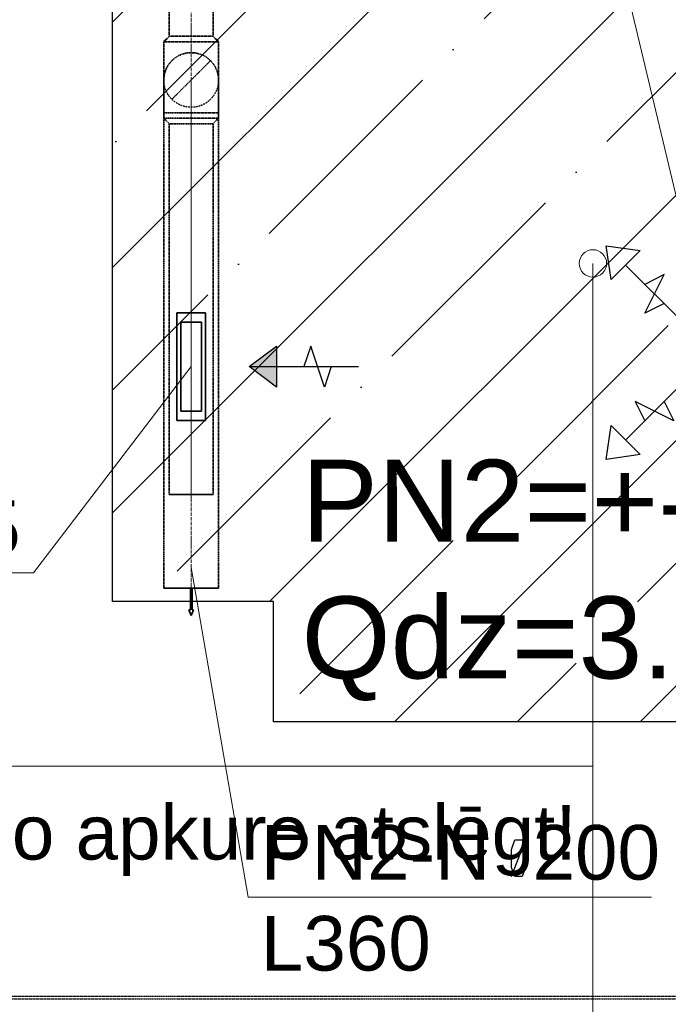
# Model space of a CAD drawing. Header units: millimetres. Extents: x -134161 to 355560, y -27497 to 30328.
# Tile 34 of 95: x -96464 to -94092, y 8181 to 11784. Entities that reach past the tile are written whole.
import ezdxf

# ---------------------------------------------------------------- set-up
doc = ezdxf.new("R2010")
doc.units = ezdxf.units.MM
for name, pattern in [('CenterLine', [17.2, 13, -2, 0.2, -2]), ('HIDDEN', [9.525, 6.35, -3.175]), ('UnderCeiling', [6.7, 4.2, -1, 0.5, -1])]:
    doc.linetypes.add(name, pattern=pattern)
doc.layers.add('AVK-A_uzdevums', color=1, linetype='CONTINUOUS', lineweight=30)
doc.layers.add('AVK-V_uzdevums', color=5, linetype='CONTINUOUS', lineweight=30)
for name, color, linetype in [('Dz1-Atpakalgaita', 7, 'CONTINUOUS'), ('Vent-PN2-N', 7, 'CONTINUOUS'), ('Vent-PN2-N-Iekarta', 7, 'CONTINUOUS'), ('Vent-PN2-N-Plusmas bulta', 7, 'CONTINUOUS'), ('Vent-PN2-N-Teksts-', 7, 'CONTINUOUS'), ('Vent-PN2-P-Plusmas bulta', 7, 'CONTINUOUS'), ('Vent-PN2-P-Teksts-', 7, 'CONTINUOUS')]:
    doc.layers.add(name, color=color, linetype=linetype)
doc.styles.add('Arial', font='arial.ttf', dxfattribs={"height": 187.5})
doc.styles.add('PBL', font='arial.ttf')

# ---------------------------------------------------------------- blocks, each defined once
blk = doc.blocks.new('*U123')
at = {"layer": 'Vent-PN2-N-Teksts-', "color": 7, "linetype": 'Continuous', "lineweight": 15}
for p, q in [((36309.8, 10514.4, 2220), (35733.3, 9760.2, 2220)), ((35733.3, 9760.2, 2220), (33821.8, 9760.2, 2220))]:
    blk.add_line(p, q, dxfattribs=at)
at = {"layer": 'Vent-PN2-N-Teksts-', "color": 7, "linetype": 'Continuous', "lineweight": 25, "style": 'Arial'}
for s, p in [('RGS-0-325-75', (33869.1, 9825.2, 2220)), ('L180', (34466.8, 9488.2, 2220))]:
    blk.add_text(s, height=200, dxfattribs=at).set_placement(p)
blk = doc.blocks.new('*U193')
at = {"layer": 'Vent-PN2-P-Teksts-', "color": 7, "linetype": 'Continuous', "lineweight": 15}
blk.add_line((38218.9, 10566, 2300), (37278.2, 14524.7, 2300), dxfattribs=at)
blk = doc.blocks.new('*U639')
at = {"layer": 'Vent-PN2-P-Plusmas bulta', "color": 7, "linetype": 'Continuous', "lineweight": 25}
for p, q in [((37845.5, 10833.3, 2269), (37827.9, 10957, 2269)), ((37827.9, 10957, 2269), (37951.6, 10939.4, 2269)), ((37845.5, 10833.3, 2269), (37827.9, 10957, 2269)), ((37827.9, 10957, 2269), (37951.6, 10939.4, 2269)), ((38486.2, 10939.4, 2269), (38609.9, 10957, 2269)), ((38486.2, 10939.4, 2269), (38609.9, 10957, 2269)), ((38609.9, 10957, 2269), (38592.3, 10833.3, 2269)), ((38609.9, 10957, 2269), (38592.3, 10833.3, 2269)), ((37951.6, 10939.4, 2269), (37845.5, 10833.3, 2269)), ((38592.3, 10833.3, 2269), (38486.2, 10939.4, 2269)), ((38110.7, 10674.2, 2269), (37898.6, 10886.3, 2269)), ((38327.1, 10674.2, 2269), (38539.2, 10886.3, 2269)), ((37969.3, 10709.5, 2269), (38040, 10851, 2269)), ((38040, 10851, 2269), (37969.3, 10815.6, 2269)), ((38397.8, 10744.9, 2269), (38362.4, 10815.6, 2269)), ((38362.4, 10815.6, 2269), (38503.9, 10744.9, 2269)), ((38503.9, 10744.9, 2269), (38468.5, 10815.6, 2269)), ((38040, 10744.9, 2269), (37969.3, 10709.5, 2269)), ((38110.7, 10457.8, 2269), (37898.6, 10245.7, 2269)), ((38327.1, 10457.8, 2269), (38539.2, 10245.7, 2269)), ((38397.8, 10387.1, 2269), (38468.5, 10422.5, 2269)), ((38468.5, 10422.5, 2269), (38397.8, 10281, 2269)), ((38075.4, 10316.4, 2269), (37933.9, 10387.1, 2269)), ((37933.9, 10387.1, 2269), (37969.3, 10316.4, 2269)), ((38040, 10387.1, 2269), (38075.4, 10316.4, 2269)), ((38397.8, 10281, 2269), (38468.5, 10316.4, 2269)), ((37827.9, 10175, 2269), (37845.5, 10298.7, 2269)), ((37827.9, 10175, 2269), (37845.5, 10298.7, 2269)), ((37845.5, 10298.7, 2269), (37951.6, 10192.6, 2269)), ((38486.2, 10192.6, 2269), (38592.3, 10298.7, 2269)), ((38592.3, 10298.7, 2269), (38609.9, 10175, 2269)), ((38592.3, 10298.7, 2269), (38609.9, 10175, 2269)), ((37951.6, 10192.6, 2269), (37827.9, 10175, 2269)), ((37951.6, 10192.6, 2269), (37827.9, 10175, 2269)), ((38609.9, 10175, 2269), (38486.2, 10192.6, 2269)), ((38609.9, 10175, 2269), (38486.2, 10192.6, 2269))]:
    blk.add_line(p, q, dxfattribs=at)
blk = doc.blocks.new('*U644')
at = {"layer": 'Vent-PN2-N-Plusmas bulta', "linetype": 'Continuous', "lineweight": 25}
blk.add_hatch(color=7, dxfattribs=at).paths.add_polyline_path([(36622.3, 10439.4), (36522.3, 10514.4), (36622.3, 10589.4)], flags=0)
at = {"layer": 'Vent-PN2-N-Plusmas bulta', "color": 7, "linetype": 'Continuous', "lineweight": 25}
for p, q in [((36522.3, 10514.4, 2191), (36622.3, 10589.4, 2191)), ((36747.3, 10589.4, 2191), (36722.3, 10514.4, 2191)), ((36797.3, 10439.4, 2191), (36747.3, 10589.4, 2191)), ((36522.3, 10514.4, 2191), (36922.3, 10514.4, 2191)), ((36622.3, 10439.4, 2191), (36522.3, 10514.4, 2191)), ((36822.3, 10514.4, 2191), (36797.3, 10439.4, 2191))]:
    blk.add_line(p, q, dxfattribs=at)
blk.add_3dface([(36622.3, 10439.4, 2191), (36522.3, 10514.4, 2191), (36622.3, 10589.4, 2191)], dxfattribs=at)
blk = doc.blocks.new('*U646')
at = {"layer": 'Vent-PN2-N-Teksts-', "color": 7, "linetype": 'Continuous', "lineweight": 15}
for p, q in [((36309.8, 9779.5, 2650), (36518, 8573.2, 2650)), ((36518, 8573.2, 2650), (37993.6, 8573.2, 2650))]:
    blk.add_line(p, q, dxfattribs=at)
at = {"layer": 'Vent-PN2-N-Teksts-', "color": 7, "linetype": 'Continuous', "lineweight": 25}
for p, q in [((37480.7, 8748.3, 2650), (37493.2, 8782.6, 2650)), ((37480.7, 8648.9, 2650), (37532.6, 8781.4, 2650)), ((37493.2, 8782.6, 2650), (37520.1, 8782.6, 2650)), ((37520.1, 8782.6, 2650), (37532.6, 8748.3, 2650)), ((37480.7, 8682, 2650), (37480.7, 8748.3, 2650)), ((37532.6, 8748.3, 2650), (37532.6, 8682, 2650)), ((37493.2, 8648.9, 2650), (37480.7, 8682, 2650)), ((37520.1, 8648.9, 2650), (37493.2, 8648.9, 2650)), ((37532.6, 8682, 2650), (37520.1, 8648.9, 2650))]:
    blk.add_line(p, q, dxfattribs=at)
at = {"layer": 'Vent-PN2-N-Teksts-', "color": 7, "linetype": 'Continuous', "lineweight": 25, "style": 'Arial'}
for s, p in [('PN2-N  200', (36564.7, 8637.4, 2650)), ('L360', (36564.7, 8304.6, 2650))]:
    blk.add_text(s, height=200, dxfattribs=at).set_placement(p)
blk = doc.blocks.new('*U664')
at = {"layer": 'Vent-PN2-N', "color": 1, "linetype": 'Continuous', "lineweight": 35}
for p, q in [((36209.8, 9704.1, 2650), (36409.8, 9704.1, 2650)), ((36306.8, 9704.1, 2650), (36306.8, 9624.1, 2650)), ((36312.8, 9704.1, 2650), (36306.8, 9704.1, 2650)), ((36312.8, 9624.1, 2650), (36312.8, 9704.1, 2650)), ((36306.8, 9624.1, 2650), (36300.8, 9624.1, 2650)), ((36300.8, 9624.1, 2650), (36309.8, 9604.1, 2650)), ((36309.8, 9604.1, 2650), (36318.8, 9624.1, 2650)), ((36318.8, 9624.1, 2650), (36312.8, 9624.1, 2650))]:
    blk.add_line(p, q, dxfattribs=at)
blk = doc.blocks.new('*U665')
at = {"layer": 'Vent-PN2-N', "color": 1, "linetype": 'UnderCeiling', "lineweight": 35}
for p, q in [((36209.8, 11443.3, 2650), (36209.8, 9704.1, 2650)), ((36409.8, 11443.3, 2650), (36409.8, 9704.1, 2650))]:
    blk.add_line(p, q, dxfattribs=at)
at = {"layer": 'Vent-PN2-N', "color": 7, "linetype": 'CenterLine', "lineweight": 18}
blk.add_line((36309.8, 11443.3, 2650), (36309.8, 9704.1, 2650), dxfattribs=at)
blk = doc.blocks.new('*U680')
at = {"layer": 'Vent-PN2-N', "color": 1, "linetype": 'UnderCeiling', "lineweight": 35}
for p, q in [((36209.8, 11423.3, 2300), (36229.8, 11403.3, 2300)), ((36409.8, 11423.3, 2300), (36389.8, 11403.3, 2300))]:
    blk.add_line(p, q, dxfattribs=at)
at = {"layer": 'Vent-PN2-N', "color": 7, "linetype": 'CenterLine', "lineweight": 18}
blk.add_line((36309.8, 11423.3, 2300), (36309.8, 11403.3, 2300), dxfattribs=at)
at = {"layer": 'Vent-PN2-N', "color": 1, "linetype": 'UnderCeiling', "lineweight": 35, "extrusion": (0, -1, 0)}
for centre, major_axis in [((36309.8, 11423.3, 2300), (100, 0)), ((36309.8, 11403.3, 2300), (80, 0))]:
    blk.add_ellipse(centre, major_axis=major_axis, ratio=1, start_param=0, end_param=3.141593, dxfattribs=at)
blk = doc.blocks.new('*U681')
at = {"layer": 'Vent-PN2-N', "color": 1, "linetype": 'UnderCeiling', "lineweight": 35}
for p, q in [((36209.8, 11703.3, 2300), (36229.8, 11723.3, 2300)), ((36409.8, 11703.3, 2300), (36389.8, 11723.3, 2300))]:
    blk.add_line(p, q, dxfattribs=at)
at = {"layer": 'Vent-PN2-N', "color": 7, "linetype": 'CenterLine', "lineweight": 18}
blk.add_line((36309.8, 11703.3, 2300), (36309.8, 11723.3, 2300), dxfattribs=at)
at = {"layer": 'Vent-PN2-N', "color": 1, "linetype": 'UnderCeiling', "lineweight": 35, "extrusion": (0, 1, 0)}
for centre, major_axis in [((36309.8, 11723.3, 2300), (-80, 0)), ((36309.8, 11703.3, 2300), (-100, 0))]:
    blk.add_ellipse(centre, major_axis=major_axis, ratio=1, start_param=0, end_param=3.141593, dxfattribs=at)
blk = doc.blocks.new('*U695')
at = {"layer": 'Vent-PN2-N-Iekarta', "color": 1, "linetype": 'Continuous', "lineweight": 35}
for p, q in [((36257.3, 10316.9, 2206), (36257.3, 10711.9, 2206)), ((36257.3, 10711.9, 2206), (36362.3, 10711.9, 2206)), ((36362.3, 10316.9, 2206), (36362.3, 10711.9, 2206)), ((36272.3, 10676.9, 2220.1), (36272.3, 10351.9, 2220.1)), ((36347.3, 10676.9, 2220.1), (36272.3, 10676.9, 2220.1)), ((36347.3, 10351.9, 2220.1), (36347.3, 10676.9, 2220.1)), ((36272.3, 10351.9, 2220.1), (36347.3, 10351.9, 2220.1)), ((36362.3, 10316.9, 2206), (36257.3, 10316.9, 2206))]:
    blk.add_line(p, q, dxfattribs=at)
blk = doc.blocks.new('*U697')
at = {"layer": 'Vent-PN2-N', "color": 7, "linetype": 'UnderCeiling', "lineweight": 18}
blk.add_line((36239.1, 11492.6, 2530), (36380.5, 11634, 2530), dxfattribs=at)
at = {"layer": 'Vent-PN2-N', "color": 1, "linetype": 'UnderCeiling', "lineweight": 35, "extrusion": (0, 0, -1)}
blk.add_ellipse((36309.8, 11563.3, 2530), major_axis=(-100, 0), ratio=1, start_param=0, end_param=3.141593, dxfattribs=at)
at = {"layer": 'Vent-PN2-N', "color": 7, "linetype": 'HIDDEN', "lineweight": -3, "extrusion": (0, 0, -1)}
blk.add_ellipse((36309.8, 11563.3, 2530), major_axis=(100, 0), ratio=1, start_param=0, end_param=3.141593, dxfattribs=at)
at = {"layer": 'Vent-PN2-N', "color": 1, "linetype": 'UnderCeiling', "lineweight": 35, "extrusion": (1, 0, 0)}
for centre in [(36209.8, 11443.3, 2530), (36409.8, 11443.3, 2530)]:
    blk.add_ellipse(centre, major_axis=(0, 120), ratio=1, start_param=0, end_param=1.570796, dxfattribs=at)
at = {"layer": 'Vent-PN2-N', "color": 7, "linetype": 'CenterLine', "lineweight": 18, "extrusion": (1, 0, 0)}
blk.add_ellipse((36309.8, 11443.3, 2530), major_axis=(0, 120), ratio=1, start_param=0, end_param=1.570796, dxfattribs=at)
at = {"layer": 'Vent-PN2-N', "color": 1, "linetype": 'UnderCeiling', "lineweight": 35, "extrusion": (0, -1, 0)}
blk.add_ellipse((36309.8, 11443.3, 2650), major_axis=(100, 0), ratio=1, start_param=0, end_param=3.141593, dxfattribs=at)
blk = doc.blocks.new('*U698')
at = {"layer": 'Vent-PN2-N', "color": 7, "linetype": 'Continuous', "lineweight": -3}
blk.add_line((36309.8, 11563.3, 2470), (36309.8, 11563.3, 2469), dxfattribs=at)
blk = doc.blocks.new('*U699')
at = {"layer": 'Vent-PN2-N', "color": 1, "linetype": 'UnderCeiling', "lineweight": 35}
for p, q in [((36209.8, 11423.3, 2300), (36209.8, 11703.3, 2300)), ((36409.8, 11423.3, 2300), (36409.8, 11703.3, 2300))]:
    blk.add_line(p, q, dxfattribs=at)
at = {"layer": 'Vent-PN2-N', "color": 7, "linetype": 'CenterLine', "lineweight": 18}
blk.add_line((36309.8, 11423.3, 2300), (36309.8, 11703.3, 2300), dxfattribs=at)
blk = doc.blocks.new('*U700')
at = {"layer": 'Vent-PN2-N', "color": 1, "linetype": 'UnderCeiling', "lineweight": 35}
for p, q in [((36229.8, 11403.3, 2300), (36229.8, 10047.1, 2300)), ((36389.8, 11403.3, 2300), (36389.8, 10047.1, 2300))]:
    blk.add_line(p, q, dxfattribs=at)
at = {"layer": 'Vent-PN2-N', "color": 7, "linetype": 'CenterLine', "lineweight": 18}
blk.add_line((36309.8, 11403.3, 2300), (36309.8, 10047.1, 2300), dxfattribs=at)
blk = doc.blocks.new('*U701')
at = {"layer": 'Vent-PN2-N', "color": 1, "linetype": 'Continuous', "lineweight": 35}
blk.add_line((36229.8, 10047.1, 2300), (36389.8, 10047.1, 2300), dxfattribs=at)
blk = doc.blocks.new('*U702')
at = {"layer": 'Vent-PN2-N', "color": 1, "linetype": 'UnderCeiling', "lineweight": 35}
for p, q in [((36229.8, 13079.5, 2300), (36229.8, 11723.3, 2300)), ((36389.8, 13079.5, 2300), (36389.8, 11723.3, 2300))]:
    blk.add_line(p, q, dxfattribs=at)
at = {"layer": 'Vent-PN2-N', "color": 7, "linetype": 'CenterLine', "lineweight": 18}
blk.add_line((36309.8, 13079.5, 2300), (36309.8, 11723.3, 2300), dxfattribs=at)
blk = doc.blocks.new('*U826')
at = {"layer": 'Dz1-Atpakalgaita', "color": 6, "linetype": 'UnderCeiling', "lineweight": 25}
for p, q in [((32761.4, 8211.3, 2800), (42050.8, 8211.3, 2800)), ((32761.4, 8201.3, 2800), (42050.8, 8201.3, 2800))]:
    blk.add_line(p, q, dxfattribs=at)
blk = doc.blocks.new('*U1110')
at = {"layer": 'AVK-A_uzdevums', "color": 7, "linetype": 'Continuous', "lineweight": 18}
for p, q in [((37779.1, 10892.3), (37779.1, 9052.5)), ((34973.4, 9052.5), (37779.1, 9052.5)), ((37779.1, 9052.5), (37779.1, 6936.2))]:
    blk.add_line(p, q, dxfattribs=at)
at = {"layer": 'AVK-A_uzdevums', "color": 7, "linetype": 'Continuous', "lineweight": 18, "extrusion": (0, 0, -1)}
blk.add_circle((-37779.1, 10892.3), 50, dxfattribs=at)
at = {"layer": 'AVK-A_uzdevums', "color": 7, "linetype": 'Continuous', "lineweight": 25, "style": 'Arial'}
blk.add_text('Esošo apkure atslēgt!', height=200, dxfattribs=at).set_placement((35032.8, 8710.9))

msp = doc.modelspace()

# ---------------------------------------------------------------- hatches: boundary and pattern name
at = {"layer": 'AVK-A_uzdevums'}
h = msp.add_hatch(dxfattribs=at)
h.set_pattern_fill('ANSI35', color=256, scale=100)
h.set_pattern_definition([(45, (-132147.1, 0), (-449.013, 449.013), []), (45, (-131698.1, 0), (-449.013, 449.013), [793.75, -158.75, 0, -158.75])])
h.paths.add_polyline_path([(-96125, 13331.8), (-92921.2, 13331.6), (-92921.2, 9214.6), (-95492.7, 9214.6), (-95535.9, 9214.6), (-95535.9, 9655.5), (-96125, 9655.5)])

# ---------------------------------------------------------------- linework, layer by layer
msp.add_lwpolyline([(-96125, 13331.8), (-92921.2, 13331.6), (-92921.2, 9214.6), (-95492.7, 9214.6), (-95535.9, 9214.6), (-95535.9, 9655.5), (-96125, 9655.5)], close=True, dxfattribs=at)

# ---------------------------------------------------------------- block references
msp.add_blockref('*U1110', (-132147.1, 0), dxfattribs=at)
at = {"layer": 'Dz1-Atpakalgaita'}
msp.add_blockref('*U826', (-132147.1, 0), dxfattribs=at)
at = {"layer": 'Vent-PN2-N'}
for name in ['*U702', '*U681', '*U699', '*U697', '*U698', '*U665', '*U680', '*U700', '*U701', '*U664']:
    msp.add_blockref(name, (-132147.1, 0), dxfattribs=at)
at = {"layer": 'Vent-PN2-N-Iekarta'}
msp.add_blockref('*U695', (-132147.1, 0), dxfattribs=at)
at = {"layer": 'Vent-PN2-N-Plusmas bulta'}
msp.add_blockref('*U644', (-132147.1, 0), dxfattribs=at)
at = {"layer": 'Vent-PN2-N-Teksts-'}
for name in ['*U123', '*U646']:
    msp.add_blockref(name, (-132147.1, 0), dxfattribs=at)
at = {"layer": 'Vent-PN2-P-Plusmas bulta'}
msp.add_blockref('*U639', (-132147.1, 0), dxfattribs=at)
at = {"layer": 'Vent-PN2-P-Teksts-'}
msp.add_blockref('*U193', (-132147.1, 0), dxfattribs=at)

# ---------------------------------------------------------------- texts
at = {"layer": 'AVK-V_uzdevums', "insert": (-95433.8, 10173.7), "char_height": 300, "width": 1929.168, "attachment_point": 1, "style": 'PBL'}
msp.add_mtext('{\\fArial|b0|i0|c186|p34;PN2=+-720m3/h\\PQdz=3.5kW}', dxfattribs=at)

doc.saveas('drawing.dxf')
